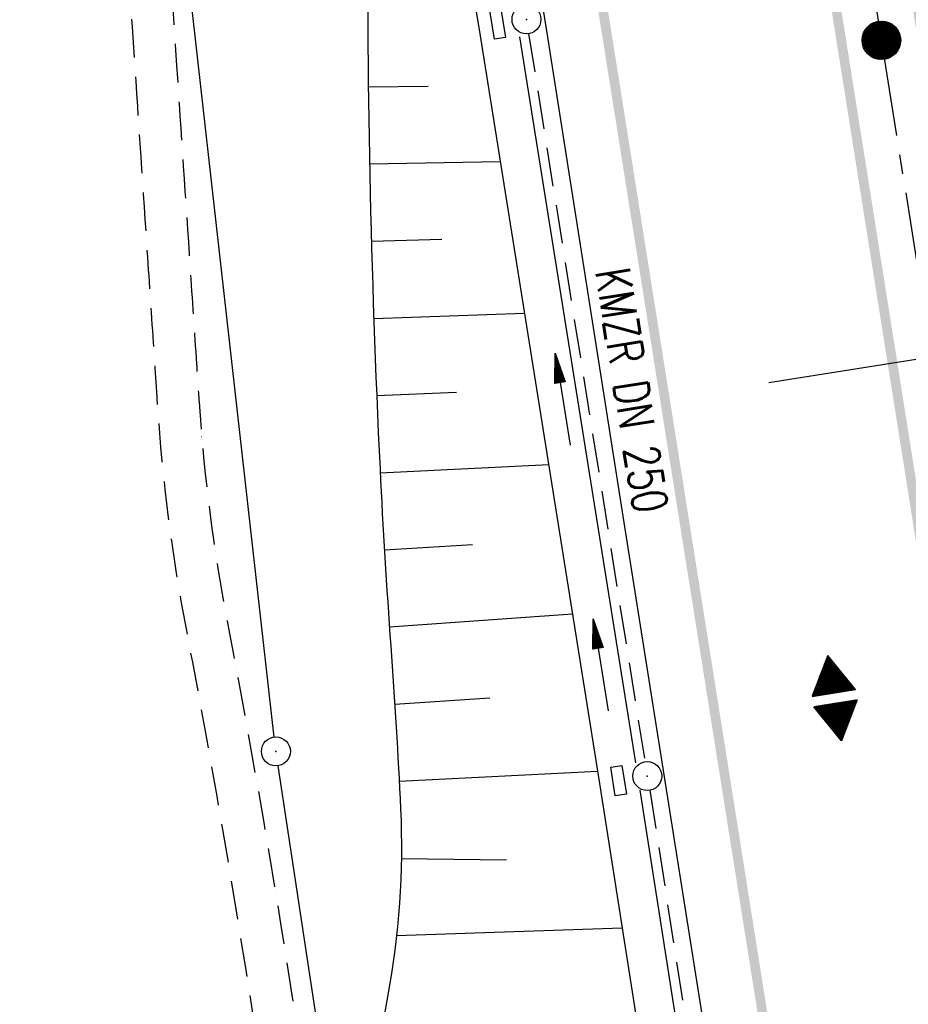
# Model space of a CAD drawing. Extents: x 447426 to 448116, y 440349 to 441552.
# Tile 25 of 96: x 447787 to 447833, y 440720 to 440771. Entities that reach past the tile are written whole.
import ezdxf
from ezdxf.enums import TextEntityAlignment as Align

# ---------------------------------------------------------------- set-up
doc = ezdxf.new("R2010")
doc.units = 0
doc.header["$LTSCALE"] = 2
doc.header["$MEASUREMENT"] = 0
for name, pattern in [('ACHSE', [5.5, 4, -0.5, 0.5, -0.5]), ('AUSGEZOGEN', [0]), ('GESTRICH-X2', [1.5, 1, -0.5])]:
    doc.linetypes.add(name, pattern=pattern)
doc.layers.get('0').update_dxf_attribs({"linetype": 'AUSGEZOGEN'})
for name, color, linetype in [('208-GRENZL-BAB', 7, 'AUSGEZOGEN'), ('208-GRENZP-BAB', 7, 'AUSGEZOGEN'), ('ACHSETOP', 250, 'ACHSE'), ('BOESCHG', 250, 'AUSGEZOGEN'), ('FBRTOP', 250, 'AUSGEZOGEN'), ('GEF', 1, 'AUSGEZOGEN'), ('HEKT_B', 250, 'CONTINUOUS'), ('KANAL', 7, 'GESTRICH-X2'), ('MULDE', 250, 'AUSGEZOGEN'), ('NZ', 250, 'AUSGEZOGEN'), ('PFEIL', 7, 'CONTINUOUS'), ('PFEILTOP', 200, 'AUSGEZOGEN'), ('SCHSYMBOL', 200, 'AUSGEZOGEN'), ('TEXTO', 4, 'CONTINUOUS'), ('WEG', 250, 'GESTRICH-X2')]:
    doc.layers.add(name, color=color, linetype=linetype)
doc.styles.add('ROMANS', font='romans.shx', dxfattribs={"width": 0.8})

# ---------------------------------------------------------------- blocks, each defined once
blk = doc.blocks.new('*X15')
at = {"color": 0}
for p, q in [((212.234, 257.394), (213.242, 258.402)), ((212.236, 257.466), (213.169, 258.4)), ((212.237, 257.326), (213.31, 258.399)), ((212.244, 257.262), (213.373, 258.392)), ((212.244, 257.545), (213.09, 258.391)), ((212.254, 257.202), (213.434, 258.381)), ((212.261, 257.633), (213.003, 258.375)), ((212.268, 257.145), (213.491, 258.368)), ((212.284, 257.09), (213.545, 258.351)), ((212.29, 257.732), (212.903, 258.346)), ((212.303, 257.038), (213.597, 258.333)), ((212.324, 256.988), (213.647, 258.312)), ((212.343, 257.856), (212.779, 258.293)), ((212.347, 256.941), (213.694, 258.288)), ((212.372, 256.895), (213.74, 258.263)), ((212.399, 256.852), (213.783, 258.236)), ((212.428, 256.81), (213.825, 258.207)), ((212.459, 256.77), (213.865, 258.176)), ((212.492, 256.732), (213.903, 258.143)), ((212.526, 256.696), (213.939, 258.109)), ((212.563, 256.662), (213.974, 258.073)), ((212.601, 256.629), (214.006, 258.035)), ((212.64, 256.598), (214.037, 257.995)), ((212.682, 256.569), (214.066, 257.953)), ((212.726, 256.542), (214.093, 257.91)), ((212.771, 256.517), (214.119, 257.864)), ((212.819, 256.493), (214.142, 257.817)), ((212.868, 256.472), (214.163, 257.767)), ((212.92, 256.454), (214.182, 257.715)), ((212.975, 256.437), (214.198, 257.661)), ((213.032, 256.424), (214.211, 257.603)), ((213.092, 256.414), (214.222, 257.543)), ((213.156, 256.407), (214.229, 257.479)), ((213.224, 256.404), (214.232, 257.412)), ((213.296, 256.406), (214.23, 257.339)), ((213.375, 256.414), (214.222, 257.26)), ((213.463, 256.43), (214.205, 257.173)), ((213.563, 256.46), (214.176, 257.073)), ((213.686, 256.512), (214.123, 256.949))]:
    blk.add_line(p, q, dxfattribs=at)
blk = doc.blocks.new('SRMAST2')
at = {"color": 0}
blk.add_circle((0, 0), 0.999, dxfattribs=at)
blk.add_point((0, 0), dxfattribs=at)
blk.add_blockref('*X15', (-213.233, -257.403))
blk = doc.blocks.new('GST')
at = {"color": 0}
blk.add_circle((0, 0), 0.75, dxfattribs=at)
blk.add_point((0, 0), dxfattribs=at)
blk = doc.blocks.new('17')
blk.add_lwpolyline([(-0.755, -1.218), (0.748, -1.218), (0.748, -1.801), (-0.755, -1.801)], close=True)
blk.add_blockref('GST', (0, 0))
blk = doc.blocks.new('*X31')
at = {"color": 0}
for p, q in [((377.656, 181.964), (378.041, 182.35)), ((377.668, 181.985), (378.038, 182.355)), ((377.68, 182.006), (378.035, 182.361)), ((377.692, 182.027), (378.032, 182.366)), ((377.704, 182.047), (378.028, 182.372)), ((377.716, 182.068), (378.025, 182.378)), ((377.728, 182.089), (378.022, 182.383)), ((377.74, 182.11), (378.019, 182.389)), ((377.752, 182.131), (378.016, 182.394)), ((377.764, 182.152), (378.012, 182.4)), ((377.776, 182.173), (378.009, 182.406)), ((377.788, 182.194), (378.006, 182.411)), ((377.8, 182.215), (378.003, 182.417)), ((377.813, 182.236), (377.999, 182.422)), ((377.825, 182.257), (377.996, 182.428)), ((377.837, 182.277), (377.993, 182.434)), ((377.849, 182.298), (377.99, 182.439)), ((377.861, 182.319), (377.986, 182.445)), ((377.873, 182.34), (377.983, 182.45)), ((377.885, 182.361), (377.98, 182.456)), ((377.897, 182.382), (377.977, 182.462)), ((377.909, 182.403), (377.973, 182.467)), ((377.921, 182.424), (377.97, 182.473)), ((377.933, 182.445), (377.967, 182.478)), ((377.945, 182.466), (377.964, 182.484)), ((377.107, 180.991), (378.197, 182.081)), ((377.112, 181.023), (378.187, 182.097)), ((377.116, 180.991), (378.2, 182.075)), ((377.124, 181.044), (378.184, 182.103)), ((377.125, 180.991), (378.203, 182.069)), ((377.133, 180.991), (378.206, 182.064)), ((377.136, 181.065), (378.181, 182.109)), ((377.142, 180.991), (378.21, 182.058)), ((377.148, 181.085), (378.177, 182.114)), ((377.151, 180.991), (378.213, 182.053)), ((377.16, 180.991), (378.216, 182.047)), ((377.161, 181.106), (378.174, 182.12)), ((377.169, 180.991), (378.219, 182.041)), ((377.173, 181.127), (378.171, 182.125)), ((377.178, 180.991), (378.223, 182.036)), ((377.185, 181.148), (378.168, 182.131)), ((377.186, 180.991), (378.226, 182.03)), ((377.195, 180.991), (378.229, 182.025)), ((377.197, 181.169), (378.164, 182.137)), ((377.204, 180.991), (378.232, 182.019)), ((377.209, 181.19), (378.161, 182.142)), ((377.213, 180.991), (378.236, 182.013)), ((377.221, 181.211), (378.158, 182.148)), ((377.222, 180.991), (378.239, 182.008)), ((377.231, 180.991), (378.242, 182.002)), ((377.233, 181.232), (378.155, 182.153)), ((377.239, 180.991), (378.245, 181.997)), ((377.245, 181.253), (378.151, 182.159)), ((377.248, 180.991), (378.248, 181.991)), ((377.257, 181.274), (378.148, 182.165)), ((377.257, 180.991), (378.252, 181.985)), ((377.266, 180.991), (378.255, 181.98)), ((377.269, 181.295), (378.145, 182.17)), ((377.275, 180.991), (378.258, 181.974)), ((377.281, 181.316), (378.142, 182.176)), ((377.284, 180.991), (378.261, 181.969)), ((377.292, 180.991), (378.265, 181.963)), ((377.293, 181.336), (378.138, 182.181)), ((377.305, 181.357), (378.135, 182.187)), ((377.318, 181.378), (378.132, 182.193)), ((377.33, 181.399), (378.129, 182.198)), ((377.342, 181.42), (378.126, 182.204)), ((377.354, 181.441), (378.122, 182.209)), ((377.366, 181.462), (378.119, 182.215)), ((377.378, 181.483), (378.116, 182.221)), ((377.39, 181.504), (378.113, 182.226)), ((377.402, 181.525), (378.109, 182.232)), ((377.414, 181.546), (378.106, 182.238)), ((377.426, 181.566), (378.103, 182.243)), ((377.438, 181.587), (378.1, 182.249)), ((377.45, 181.608), (378.096, 182.254)), ((377.462, 181.629), (378.093, 182.26)), ((377.474, 181.65), (378.09, 182.266)), ((377.487, 181.671), (378.087, 182.271)), ((377.499, 181.692), (378.083, 182.277)), ((377.511, 181.713), (378.08, 182.282)), ((377.523, 181.734), (378.077, 182.288)), ((377.535, 181.755), (378.074, 182.294)), ((377.547, 181.776), (378.071, 182.299)), ((377.559, 181.796), (378.067, 182.305)), ((377.571, 181.817), (378.064, 182.31)), ((377.583, 181.838), (378.061, 182.316)), ((377.595, 181.859), (378.058, 182.322)), ((377.607, 181.88), (378.054, 182.327)), ((377.619, 181.901), (378.051, 182.333)), ((377.631, 181.922), (378.048, 182.338)), ((377.644, 181.943), (378.045, 182.344)), ((377.301, 180.991), (378.268, 181.957)), ((377.31, 180.991), (378.271, 181.952)), ((377.319, 180.991), (378.274, 181.946)), ((377.328, 180.991), (378.278, 181.941)), ((377.337, 180.991), (378.281, 181.935)), ((377.346, 180.991), (378.284, 181.929)), ((377.354, 180.991), (378.287, 181.924)), ((377.363, 180.991), (378.291, 181.918)), ((377.372, 180.991), (378.294, 181.913)), ((377.381, 180.991), (378.297, 181.907)), ((377.39, 180.991), (378.3, 181.901)), ((377.399, 180.991), (378.303, 181.896)), ((377.407, 180.991), (378.307, 181.89)), ((377.416, 180.991), (378.31, 181.884)), ((377.425, 180.991), (378.313, 181.879)), ((377.434, 180.991), (378.316, 181.873)), ((377.443, 180.991), (378.32, 181.868)), ((377.452, 180.991), (378.323, 181.862)), ((377.46, 180.991), (378.326, 181.856)), ((377.469, 180.991), (378.329, 181.851)), ((377.478, 180.991), (378.333, 181.845)), ((377.487, 180.991), (378.336, 181.84)), ((377.496, 180.991), (378.339, 181.834)), ((377.505, 180.991), (378.342, 181.828)), ((377.513, 180.991), (378.346, 181.823)), ((377.522, 180.991), (378.349, 181.817)), ((377.531, 180.991), (378.352, 181.812)), ((377.54, 180.991), (378.355, 181.806)), ((377.549, 180.991), (378.358, 181.8)), ((377.558, 180.991), (378.362, 181.795)), ((377.566, 180.991), (378.365, 181.789)), ((377.575, 180.991), (378.368, 181.784)), ((377.584, 180.991), (378.371, 181.778)), ((377.593, 180.991), (378.375, 181.772)), ((377.602, 180.991), (378.378, 181.767)), ((377.611, 180.991), (378.381, 181.761)), ((377.62, 180.991), (378.384, 181.756)), ((377.628, 180.991), (378.388, 181.75)), ((377.637, 180.991), (378.391, 181.744)), ((377.646, 180.991), (378.394, 181.739)), ((377.655, 180.991), (378.397, 181.733)), ((377.664, 180.991), (378.401, 181.728)), ((377.673, 180.991), (378.404, 181.722)), ((377.681, 180.991), (378.407, 181.716)), ((377.69, 180.991), (378.41, 181.711)), ((377.699, 180.991), (378.413, 181.705)), ((377.708, 180.991), (378.417, 181.7)), ((377.717, 180.991), (378.42, 181.694)), ((377.726, 180.991), (378.423, 181.688)), ((377.734, 180.991), (378.426, 181.683)), ((377.743, 180.991), (378.43, 181.677)), ((377.752, 180.991), (378.433, 181.672)), ((377.761, 180.991), (378.436, 181.666)), ((377.77, 180.991), (378.439, 181.66)), ((377.779, 180.991), (378.443, 181.655)), ((377.787, 180.991), (378.446, 181.649)), ((377.796, 180.991), (378.449, 181.644)), ((377.805, 180.991), (378.452, 181.638)), ((377.814, 180.991), (378.456, 181.632)), ((377.823, 180.991), (378.459, 181.627)), ((377.832, 180.991), (378.462, 181.621)), ((377.84, 180.991), (378.465, 181.616)), ((377.849, 180.991), (378.468, 181.61)), ((377.858, 180.991), (378.472, 181.604)), ((377.867, 180.991), (378.475, 181.599)), ((377.876, 180.991), (378.478, 181.593)), ((377.885, 180.991), (378.481, 181.588)), ((377.894, 180.991), (378.485, 181.582)), ((377.902, 180.991), (378.488, 181.576)), ((377.911, 180.991), (378.491, 181.571)), ((377.92, 180.991), (378.494, 181.565)), ((377.929, 180.991), (378.498, 181.559)), ((377.938, 180.991), (378.501, 181.554)), ((377.947, 180.991), (378.504, 181.548)), ((377.955, 180.991), (378.507, 181.543)), ((377.964, 180.991), (378.511, 181.537)), ((377.973, 180.991), (378.514, 181.531)), ((377.982, 180.991), (378.517, 181.526)), ((377.991, 180.991), (378.52, 181.52)), ((378, 180.991), (378.523, 181.515)), ((378.008, 180.991), (378.527, 181.509)), ((378.017, 180.991), (378.53, 181.503)), ((378.026, 180.991), (378.533, 181.498)), ((378.035, 180.991), (378.536, 181.492)), ((378.044, 180.991), (378.54, 181.487)), ((378.053, 180.991), (378.543, 181.481)), ((378.061, 180.991), (378.546, 181.475)), ((378.07, 180.991), (378.549, 181.47)), ((378.079, 180.991), (378.553, 181.464)), ((378.088, 180.991), (378.556, 181.459)), ((378.097, 180.991), (378.559, 181.453)), ((378.106, 180.991), (378.562, 181.447)), ((378.114, 180.991), (378.565, 181.442)), ((378.123, 180.991), (378.569, 181.436)), ((378.132, 180.991), (378.572, 181.431)), ((378.141, 180.991), (378.575, 181.425)), ((378.15, 180.991), (378.578, 181.419)), ((378.159, 180.991), (378.582, 181.414)), ((378.168, 180.991), (378.585, 181.408)), ((378.176, 180.991), (378.588, 181.403)), ((378.185, 180.991), (378.591, 181.397)), ((378.194, 180.991), (378.595, 181.391)), ((378.203, 180.991), (378.598, 181.386)), ((378.212, 180.991), (378.601, 181.38)), ((378.221, 180.991), (378.604, 181.375)), ((378.229, 180.991), (378.608, 181.369)), ((378.238, 180.991), (378.611, 181.363)), ((378.247, 180.991), (378.614, 181.358)), ((378.256, 180.991), (378.617, 181.352)), ((378.265, 180.991), (378.62, 181.347)), ((378.274, 180.991), (378.624, 181.341)), ((378.282, 180.991), (378.627, 181.335)), ((378.291, 180.991), (378.63, 181.33)), ((378.3, 180.991), (378.633, 181.324)), ((378.309, 180.991), (378.637, 181.319)), ((378.318, 180.991), (378.64, 181.313)), ((378.327, 180.991), (378.643, 181.307)), ((378.335, 180.991), (378.646, 181.302)), ((378.344, 180.991), (378.65, 181.296)), ((378.353, 180.991), (378.653, 181.291)), ((378.362, 180.991), (378.656, 181.285)), ((378.371, 180.991), (378.659, 181.279)), ((378.38, 180.991), (378.663, 181.274)), ((378.388, 180.991), (378.666, 181.268)), ((378.397, 180.991), (378.669, 181.262)), ((378.406, 180.991), (378.672, 181.257)), ((378.415, 180.991), (378.675, 181.251)), ((378.424, 180.991), (378.679, 181.246)), ((378.433, 180.991), (378.682, 181.24)), ((378.442, 180.991), (378.685, 181.234)), ((378.45, 180.991), (378.688, 181.229)), ((378.459, 180.991), (378.692, 181.223)), ((378.468, 180.991), (378.695, 181.218)), ((378.477, 180.991), (378.698, 181.212)), ((378.486, 180.991), (378.701, 181.206)), ((378.495, 180.991), (378.705, 181.201)), ((378.503, 180.991), (378.708, 181.195)), ((378.512, 180.991), (378.711, 181.19)), ((378.521, 180.991), (378.714, 181.184)), ((378.53, 180.991), (378.718, 181.178)), ((378.539, 180.991), (378.721, 181.173)), ((378.548, 180.991), (378.724, 181.167)), ((378.556, 180.991), (378.727, 181.162)), ((378.565, 180.991), (378.73, 181.156)), ((378.574, 180.991), (378.734, 181.15)), ((378.583, 180.991), (378.737, 181.145)), ((378.592, 180.991), (378.74, 181.139)), ((378.601, 180.991), (378.743, 181.134)), ((378.609, 180.991), (378.747, 181.128)), ((378.618, 180.991), (378.75, 181.122)), ((378.627, 180.991), (378.753, 181.117)), ((378.636, 180.991), (378.756, 181.111)), ((378.645, 180.991), (378.76, 181.106)), ((378.654, 180.991), (378.763, 181.1)), ((378.662, 180.991), (378.766, 181.094)), ((378.671, 180.991), (378.769, 181.089)), ((378.68, 180.991), (378.773, 181.083)), ((378.689, 180.991), (378.776, 181.078)), ((378.698, 180.991), (378.779, 181.072)), ((378.707, 180.991), (378.782, 181.066)), ((378.716, 180.991), (378.785, 181.061)), ((378.724, 180.991), (378.789, 181.055)), ((378.733, 180.991), (378.792, 181.05)), ((378.742, 180.991), (378.795, 181.044)), ((378.751, 180.991), (378.798, 181.038)), ((378.76, 180.991), (378.802, 181.033)), ((378.769, 180.991), (378.805, 181.027)), ((378.777, 180.991), (378.808, 181.022)), ((378.786, 180.991), (378.811, 181.016)), ((378.795, 180.991), (378.815, 181.01)), ((378.804, 180.991), (378.818, 181.005)), ((378.813, 180.991), (378.821, 180.999)), ((377.099, 180.568), (377.108, 180.577)), ((377.102, 180.562), (377.117, 180.577)), ((377.106, 180.556), (377.126, 180.577)), ((377.109, 180.551), (377.135, 180.577)), ((377.112, 180.545), (377.144, 180.577)), ((377.115, 180.54), (377.153, 180.577)), ((377.119, 180.534), (377.161, 180.577)), ((377.122, 180.528), (377.17, 180.577)), ((377.125, 180.523), (377.179, 180.577)), ((377.128, 180.517), (377.188, 180.577)), ((377.131, 180.512), (377.197, 180.577)), ((377.135, 180.506), (377.206, 180.577)), ((377.138, 180.5), (377.214, 180.577)), ((377.141, 180.495), (377.223, 180.577)), ((377.144, 180.489), (377.232, 180.577)), ((377.148, 180.484), (377.241, 180.577)), ((377.151, 180.478), (377.25, 180.577)), ((377.154, 180.472), (377.259, 180.577)), ((377.157, 180.467), (377.267, 180.577)), ((377.161, 180.461), (377.276, 180.577)), ((377.164, 180.456), (377.285, 180.577)), ((377.167, 180.45), (377.294, 180.577)), ((377.17, 180.444), (377.303, 180.577)), ((377.174, 180.439), (377.312, 180.577)), ((377.177, 180.433), (377.32, 180.577)), ((377.18, 180.428), (377.329, 180.577)), ((377.183, 180.422), (377.338, 180.577)), ((377.186, 180.416), (377.347, 180.577)), ((377.19, 180.411), (377.356, 180.577)), ((377.193, 180.405), (377.365, 180.577)), ((377.196, 180.4), (377.373, 180.577)), ((377.199, 180.394), (377.382, 180.577)), ((377.203, 180.388), (377.391, 180.577)), ((377.206, 180.383), (377.4, 180.577)), ((377.209, 180.377), (377.409, 180.577)), ((377.212, 180.372), (377.418, 180.577)), ((377.216, 180.366), (377.427, 180.577)), ((377.219, 180.36), (377.435, 180.577)), ((377.222, 180.355), (377.444, 180.577)), ((377.225, 180.349), (377.453, 180.577)), ((377.229, 180.344), (377.462, 180.577)), ((377.232, 180.338), (377.471, 180.577)), ((377.235, 180.332), (377.48, 180.577)), ((377.238, 180.327), (377.488, 180.577)), ((377.241, 180.321), (377.497, 180.577)), ((377.245, 180.315), (377.506, 180.577)), ((377.248, 180.31), (377.515, 180.577)), ((377.251, 180.304), (377.524, 180.577)), ((377.254, 180.299), (377.533, 180.577)), ((377.258, 180.293), (377.541, 180.577)), ((377.261, 180.287), (377.55, 180.577)), ((377.264, 180.282), (377.559, 180.577)), ((377.267, 180.276), (377.568, 180.577)), ((377.271, 180.271), (377.577, 180.577)), ((377.274, 180.265), (377.586, 180.577)), ((377.277, 180.259), (377.594, 180.577)), ((377.28, 180.254), (377.603, 180.577)), ((377.284, 180.248), (377.612, 180.577)), ((377.287, 180.243), (377.621, 180.577)), ((377.29, 180.237), (377.63, 180.577)), ((377.293, 180.231), (377.639, 180.577)), ((377.296, 180.226), (377.647, 180.577)), ((377.3, 180.22), (377.656, 180.577)), ((377.303, 180.215), (377.665, 180.577)), ((377.306, 180.209), (377.674, 180.577)), ((377.309, 180.203), (377.683, 180.577)), ((377.313, 180.198), (377.692, 180.577)), ((377.316, 180.192), (377.701, 180.577)), ((377.319, 180.187), (377.709, 180.577)), ((377.322, 180.181), (377.718, 180.577)), ((377.326, 180.175), (377.727, 180.577)), ((377.329, 180.17), (377.736, 180.577)), ((377.332, 180.164), (377.745, 180.577)), ((377.335, 180.159), (377.754, 180.577)), ((377.339, 180.153), (377.762, 180.577)), ((377.342, 180.147), (377.771, 180.577)), ((377.345, 180.142), (377.78, 180.577)), ((377.348, 180.136), (377.789, 180.577)), ((377.351, 180.131), (377.798, 180.577)), ((377.355, 180.125), (377.807, 180.577)), ((377.358, 180.119), (377.815, 180.577)), ((377.361, 180.114), (377.824, 180.577)), ((377.364, 180.108), (377.833, 180.577)), ((377.368, 180.103), (377.842, 180.577)), ((377.371, 180.097), (377.851, 180.577)), ((377.374, 180.091), (377.86, 180.577)), ((377.377, 180.086), (377.868, 180.577)), ((377.381, 180.08), (377.877, 180.577)), ((377.384, 180.075), (377.886, 180.577)), ((377.387, 180.069), (377.895, 180.577)), ((377.39, 180.063), (377.904, 180.577)), ((377.394, 180.058), (377.913, 180.577)), ((377.397, 180.052), (377.921, 180.577)), ((377.4, 180.047), (377.93, 180.577)), ((377.403, 180.041), (377.939, 180.577)), ((377.406, 180.035), (377.948, 180.577)), ((377.41, 180.03), (377.957, 180.577)), ((377.413, 180.024), (377.966, 180.577)), ((377.416, 180.018), (377.975, 180.577)), ((377.419, 180.013), (377.983, 180.577)), ((377.423, 180.007), (377.992, 180.577)), ((377.426, 180.002), (378.001, 180.577)), ((377.429, 179.996), (378.01, 180.577)), ((377.432, 179.99), (378.019, 180.577)), ((377.436, 179.985), (378.028, 180.577)), ((377.439, 179.979), (378.036, 180.577)), ((377.442, 179.974), (378.045, 180.577)), ((377.445, 179.968), (378.054, 180.577)), ((377.449, 179.962), (378.063, 180.577)), ((377.452, 179.957), (378.072, 180.577)), ((377.455, 179.951), (378.081, 180.577)), ((377.458, 179.946), (378.089, 180.577)), ((377.461, 179.94), (378.098, 180.577)), ((377.465, 179.934), (378.107, 180.577)), ((377.468, 179.929), (378.116, 180.577)), ((377.471, 179.923), (378.125, 180.577)), ((377.474, 179.918), (378.134, 180.577)), ((377.478, 179.912), (378.142, 180.577)), ((377.481, 179.906), (378.151, 180.577)), ((377.484, 179.901), (378.16, 180.577)), ((377.487, 179.895), (378.169, 180.577)), ((377.491, 179.89), (378.178, 180.577)), ((377.494, 179.884), (378.187, 180.577)), ((377.497, 179.878), (378.196, 180.577)), ((377.5, 179.873), (378.204, 180.577)), ((377.504, 179.867), (378.213, 180.577)), ((377.507, 179.862), (378.222, 180.577)), ((377.51, 179.856), (378.231, 180.577)), ((377.513, 179.85), (378.24, 180.577)), ((377.516, 179.845), (378.249, 180.577)), ((377.52, 179.839), (378.257, 180.577)), ((377.523, 179.834), (378.266, 180.577)), ((377.526, 179.828), (378.275, 180.577)), ((377.529, 179.822), (378.284, 180.577)), ((377.533, 179.817), (378.293, 180.577)), ((377.536, 179.811), (378.302, 180.577)), ((377.539, 179.806), (378.31, 180.577)), ((377.542, 179.8), (378.319, 180.577)), ((377.546, 179.794), (378.328, 180.577)), ((377.549, 179.789), (378.337, 180.577)), ((377.552, 179.783), (378.346, 180.577)), ((377.555, 179.778), (378.355, 180.577)), ((377.559, 179.772), (378.363, 180.577)), ((377.562, 179.766), (378.372, 180.577)), ((377.565, 179.761), (378.381, 180.577)), ((377.568, 179.755), (378.39, 180.577)), ((377.571, 179.75), (378.399, 180.577)), ((377.575, 179.744), (378.408, 180.577)), ((377.578, 179.738), (378.416, 180.577)), ((377.581, 179.733), (378.425, 180.577)), ((377.584, 179.727), (378.434, 180.577)), ((377.588, 179.722), (378.443, 180.577)), ((377.591, 179.716), (378.452, 180.577)), ((377.594, 179.71), (378.461, 180.577)), ((377.597, 179.705), (378.47, 180.577)), ((377.601, 179.699), (378.478, 180.577)), ((377.604, 179.693), (378.487, 180.577)), ((377.607, 179.688), (378.496, 180.577)), ((377.61, 179.682), (378.505, 180.577)), ((377.614, 179.677), (378.514, 180.577)), ((377.617, 179.671), (378.523, 180.577)), ((377.62, 179.665), (378.531, 180.577)), ((377.623, 179.66), (378.54, 180.577)), ((377.626, 179.654), (378.549, 180.577)), ((377.63, 179.649), (378.558, 180.577)), ((377.633, 179.643), (378.567, 180.577)), ((377.636, 179.637), (378.576, 180.577)), ((377.639, 179.632), (378.584, 180.577)), ((377.643, 179.626), (378.593, 180.577)), ((377.646, 179.621), (378.602, 180.577)), ((377.649, 179.615), (378.611, 180.577)), ((377.652, 179.609), (378.62, 180.577)), ((377.656, 179.604), (378.629, 180.577)), ((377.659, 179.598), (378.637, 180.577)), ((377.662, 179.593), (378.646, 180.577)), ((377.665, 179.587), (378.655, 180.577)), ((377.669, 179.581), (378.664, 180.577)), ((377.672, 179.576), (378.673, 180.577)), ((377.675, 179.57), (378.682, 180.577)), ((377.678, 179.565), (378.69, 180.577)), ((377.681, 179.559), (378.699, 180.577)), ((377.685, 179.553), (378.708, 180.577)), ((377.688, 179.548), (378.717, 180.577)), ((377.691, 179.542), (378.726, 180.577)), ((377.694, 179.537), (378.735, 180.577)), ((377.698, 179.531), (378.744, 180.577)), ((377.701, 179.525), (378.752, 180.577)), ((377.704, 179.52), (378.761, 180.577)), ((377.707, 179.514), (378.77, 180.577)), ((377.711, 179.509), (378.779, 180.577)), ((377.714, 179.503), (378.788, 180.577)), ((377.717, 179.497), (378.797, 180.577)), ((377.72, 179.492), (378.805, 180.577)), ((377.724, 179.486), (378.814, 180.577)), ((377.733, 179.469), (378.806, 180.542)), ((377.736, 179.464), (378.794, 180.521)), ((377.74, 179.458), (378.781, 180.5)), ((377.743, 179.453), (378.769, 180.479)), ((377.746, 179.447), (378.757, 180.458)), ((377.749, 179.441), (378.745, 180.437)), ((377.753, 179.436), (378.733, 180.416)), ((377.756, 179.43), (378.721, 180.395)), ((377.759, 179.425), (378.709, 180.374)), ((377.762, 179.419), (378.697, 180.353)), ((377.766, 179.413), (378.685, 180.333)), ((377.769, 179.408), (378.673, 180.312)), ((377.772, 179.402), (378.661, 180.291)), ((377.775, 179.396), (378.649, 180.27)), ((377.779, 179.391), (378.637, 180.249)), ((377.782, 179.385), (378.624, 180.228)), ((377.785, 179.38), (378.612, 180.207)), ((377.788, 179.374), (378.6, 180.186)), ((377.791, 179.368), (378.588, 180.165)), ((377.795, 179.363), (378.576, 180.144)), ((377.798, 179.357), (378.564, 180.123)), ((377.801, 179.352), (378.552, 180.103)), ((377.804, 179.346), (378.54, 180.082)), ((377.808, 179.34), (378.528, 180.061)), ((377.811, 179.335), (378.516, 180.04)), ((377.814, 179.329), (378.504, 180.019)), ((377.817, 179.324), (378.492, 179.998)), ((377.821, 179.318), (378.48, 179.977)), ((377.824, 179.312), (378.468, 179.956)), ((377.827, 179.307), (378.455, 179.935)), ((377.83, 179.301), (378.443, 179.914)), ((377.834, 179.296), (378.431, 179.893)), ((377.837, 179.29), (378.419, 179.872)), ((377.84, 179.284), (378.407, 179.852)), ((377.843, 179.279), (378.395, 179.831)), ((377.846, 179.273), (378.383, 179.81)), ((377.85, 179.268), (378.371, 179.789)), ((377.853, 179.262), (378.359, 179.768)), ((377.856, 179.256), (378.347, 179.747)), ((377.859, 179.251), (378.335, 179.726)), ((377.863, 179.245), (378.323, 179.705)), ((377.866, 179.24), (378.311, 179.684)), ((377.869, 179.234), (378.298, 179.663)), ((377.872, 179.228), (378.286, 179.642)), ((377.876, 179.223), (378.274, 179.622)), ((377.879, 179.217), (378.262, 179.601)), ((377.882, 179.212), (378.25, 179.58)), ((377.885, 179.206), (378.238, 179.559)), ((377.889, 179.2), (378.226, 179.538)), ((377.892, 179.195), (378.214, 179.517)), ((377.895, 179.189), (378.202, 179.496)), ((377.898, 179.184), (378.19, 179.475)), ((377.901, 179.178), (378.178, 179.454)), ((377.905, 179.172), (378.166, 179.433)), ((377.908, 179.167), (378.154, 179.412)), ((377.911, 179.161), (378.142, 179.391)), ((377.914, 179.156), (378.129, 179.371)), ((377.918, 179.15), (378.117, 179.35)), ((377.921, 179.144), (378.105, 179.329)), ((377.924, 179.139), (378.093, 179.308)), ((377.927, 179.133), (378.081, 179.287)), ((377.931, 179.128), (378.069, 179.266)), ((377.934, 179.122), (378.057, 179.245)), ((377.937, 179.116), (378.045, 179.224)), ((377.94, 179.111), (378.033, 179.203)), ((377.944, 179.105), (378.021, 179.182)), ((377.947, 179.1), (378.009, 179.161)), ((377.95, 179.094), (377.997, 179.141)), ((377.953, 179.088), (377.985, 179.12)), ((377.956, 179.083), (377.972, 179.099))]:
    blk.add_line(p, q, dxfattribs=at)
blk = doc.blocks.new('HOCHP')
for points in [[(-0.012, 2.235), (-1.148, 0.268), (1.124, 0.268)], [(-0.012, -2.242), (-1.148, -0.275), (1.124, -0.275)]]:
    blk.add_lwpolyline(points, close=True)
at = {"xscale": 1.311372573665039, "yscale": 1.311372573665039, "zscale": 1.311372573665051}
blk.add_blockref('*X31', (-495.658, -237.078), dxfattribs=at)
blk = doc.blocks.new('PFEIL2')
at = {"color": 0}
for p, q in [((0.88, 0.002), (-2.401, -0.012)), ((0.881, -0.271), (0.879, 0.276)), ((0.879, 0.276), (2.429, 0.009)), ((0.911, 0.27), (0.879, 0.265)), ((0.965, 0.261), (0.879, 0.246)), ((1.019, 0.252), (0.879, 0.228)), ((1.073, 0.242), (0.879, 0.209)), ((1.127, 0.233), (0.879, 0.191)), ((1.181, 0.224), (0.879, 0.172)), ((1.235, 0.214), (0.879, 0.154)), ((1.289, 0.205), (0.879, 0.135)), ((1.343, 0.196), (0.879, 0.117)), ((1.397, 0.187), (0.879, 0.098)), ((1.451, 0.177), (0.879, 0.08)), ((1.505, 0.168), (0.879, 0.061)), ((1.559, 0.159), (0.88, 0.043)), ((1.613, 0.149), (0.88, 0.024)), ((1.668, 0.14), (0.88, 0.006)), ((1.722, 0.131), (0.88, -0.013)), ((1.776, 0.121), (0.88, -0.031)), ((1.83, 0.112), (0.88, -0.05)), ((1.884, 0.103), (0.88, -0.068)), ((1.938, 0.094), (0.88, -0.087)), ((1.992, 0.084), (0.88, -0.105)), ((2.046, 0.075), (0.88, -0.124)), ((2.1, 0.066), (0.88, -0.142)), ((2.154, 0.056), (0.88, -0.161)), ((2.208, 0.047), (0.88, -0.179)), ((2.262, 0.038), (0.881, -0.198)), ((2.316, 0.029), (0.881, -0.216)), ((2.37, 0.019), (0.881, -0.235)), ((2.424, 0.01), (0.881, -0.253)), ((2.429, 0.009), (0.881, -0.271))]:
    blk.add_line(p, q, dxfattribs=at)

msp = doc.modelspace()

# ---------------------------------------------------------------- linework, layer by layer
at = {"layer": '208-GRENZL-BAB', "flags": 128}
for points in [[(447799.946, 440734.165), (447786.063, 440857.324)], [(447824.921, 440569.376), (447800.142, 440732.678)]]:
    msp.add_lwpolyline(points, dxfattribs=at)
at = {"layer": 'ACHSETOP'}
msp.add_lwpolyline([(447815.693, 440869.001), (447819.621, 440844.312), (447827.479, 440794.933), (447839.264, 440720.865), (447854.979, 440622.107), (447866.765, 440548.039), (447886.407, 440424.592), (447891.057, 440395.37)], dxfattribs=at)
at = {"layer": 'BOESCHG'}
for p, q in [((447794.835, 440769.674), (447794.836, 440769.674)), ((447794.968, 440767.678), (447794.97, 440767.678)), ((447804.823, 440767.838), (447807.926, 440767.877)), ((447795.101, 440765.683), (447795.102, 440765.683)), ((447795.234, 440763.687), (447795.236, 440763.687)), ((447804.887, 440763.839), (447811.659, 440763.972)), ((447795.368, 440761.692), (447795.369, 440761.692)), ((447795.501, 440759.696), (447795.503, 440759.696)), ((447804.981, 440759.84), (447808.634, 440759.939)), ((447795.635, 440757.701), (447795.636, 440757.701)), ((447805.103, 440755.842), (447812.915, 440756.109)), ((447795.768, 440755.705), (447795.77, 440755.705)), ((447795.901, 440753.709), (447795.902, 440753.71)), ((447805.254, 440751.845), (447809.398, 440752.017)), ((447796.035, 440751.714), (447796.037, 440751.714)), ((447796.185, 440749.72), (447796.186, 440749.72)), ((447805.435, 440747.849), (447814.167, 440748.276)), ((447796.378, 440747.729), (447796.38, 440747.729)), ((447796.614, 440745.743), (447796.615, 440745.743)), ((447796.891, 440743.762), (447796.893, 440743.763)), ((447805.652, 440743.855), (447810.219, 440744.128)), ((447797.211, 440741.788), (447797.212, 440741.788)), ((447805.913, 440739.863), (447815.403, 440740.537)), ((447797.572, 440739.821), (447797.574, 440739.821)), ((447797.943, 440737.856), (447797.944, 440737.856)), ((447806.191, 440735.873), (447811.12, 440736.188)), ((447798.307, 440735.889), (447798.309, 440735.889)), ((447798.664, 440733.921), (447798.665, 440733.921)), ((447806.42, 440731.88), (447816.703, 440732.403)), ((447799.014, 440731.952), (447799.016, 440731.952)), ((447799.357, 440729.982), (447799.358, 440729.982)), ((447799.694, 440728.01), (447799.696, 440728.01)), ((447806.53, 440727.882), (447811.984, 440727.801)), ((447800.023, 440726.037), (447800.024, 440726.038)), ((447800.346, 440724.064), (447800.348, 440724.064)), ((447806.281, 440723.891), (447817.978, 440724.276)), ((447800.662, 440722.089), (447800.663, 440722.089))]:
    msp.add_line(p, q, dxfattribs=at)
at = {"layer": 'BOESCHG', "flags": 128}
msp.add_lwpolyline([(447802.821, 440811.761, 0.004463), (447803.03, 440807.462, 0.009787), (447803.181, 440805.505, 0.002905), (447803.774, 440799.737, -0.00544), (447804.075, 440796.655, -0.023372), (447804.794, 440778.567, 0.013847), (447805.427, 440748.029, 0.006281), (447805.985, 440738.882, -0.006814), (447806.491, 440730.45, -0.058255), (447805.807, 440720.71, 0.072501), (447805.479, 440712.856, 0.030042), (447807.69, 440699.415, -0.015041), (447812.907, 440672.732, -0.004511), (447817.555, 440642.782, 0.010687), (447819.673, 440630.164, 0.009698), (447821.764, 440620.212, -0.002774), (447829.555, 440585.522, -0.005397), (447830.913, 440578.978, -0.002074), (447834.191, 440561.9)], format="xyb", dxfattribs=at)
at = {"layer": 'FBRTOP'}
msp.add_lwpolyline([(447814.853, 440976.115, 0.022266), (447815.678, 440970.791, -0.001548), (447818.161, 440957.627, -0.001755), (447820.274, 440946.003, -0.001362), (447822.904, 440930.997, -0.002085), (447824.555, 440921.183, -0.000319), (447826.189, 440911.179, -0.000861), (447826.785, 440907.472, -0.000007), (447827.669, 440901.916, 0.000025), (447828.553, 440896.361, 0.000001), (447830.517, 440884.017, -0.000012), (447832.482, 440871.673, -0.000008), (447834.446, 440859.328, 0.000008), (447836.41, 440846.983, 0.00001), (447840.339, 440822.294, -0.000008), (447844.268, 440797.605, -0.000005), (447850.16, 440760.57, 0.000007), (447856.053, 440723.536, 0.000001), (447863.91, 440674.157, -0.000001), (447871.768, 440624.779), (447883.554, 440550.71, -0.000005), (447893.375, 440488.987, 0.000006), (447903.196, 440427.263, 0.000001), (447907.593, 440399.628, -0.000001)], format="xyb", dxfattribs=at)
at = {"layer": 'FBRTOP', "const_width": 0.5, "flags": 128}
msp.add_lwpolyline([(447805.5, 440919.51), (447813.341, 440870.909), (447821.25, 440820.948), (447829.113, 440771.589), (447836.615, 440724.353), (447844.674, 440673.587), (447848.15, 440651.549)], dxfattribs=at)
at = {"layer": 'FBRTOP', "flags": 128}
msp.add_lwpolyline([(447794.521, 440893.516), (447798.423, 440869.104), (447802.358, 440844.246), (447806.214, 440819.686), (447810.158, 440795.012), (447814.097, 440770.398), (447818.057, 440745.268), (447821.899, 440721.103), (447825.79, 440696.525), (447829.77, 440671.902), (447833.632, 440647.167), (447837.53, 440622.73), (447841.455, 440598.378), (447845.369, 440573.549), (447849.307, 440548.911), (447853.229, 440524.342), (447857.141, 440499.74)], dxfattribs=at)
at = {"layer": 'FBRTOP', "const_width": 0.5}
msp.add_lwpolyline([(447801.867, 440866.801), (447805.795, 440842.112), (447813.653, 440792.733), (447825.438, 440718.665), (447841.153, 440619.907), (447852.939, 440545.839), (447872.581, 440422.392), (447877.439, 440391.864)], dxfattribs=at)
at = {"layer": 'FBRTOP', "const_width": 0.5, "flags": 128}
msp.add_lwpolyline([(447825.132, 440822.924, -0.000024), (447830.486, 440789.424, -0.000047), (447833.23, 440772.242), (447840.929, 440723.999, -0.000229), (447841.236, 440722.068, 0.000009), (447848.775, 440674.463, 0.00014), (447849.618, 440669.149, 0.000044), (447852.329, 440652.106)], format="xyb", dxfattribs=at)
at = {"layer": 'KANAL'}
for p, q in [((447813.125, 440770.594), (447819.156, 440732.875)), ((447819.406, 440731.406), (447825.344, 440693.344))]:
    msp.add_line(p, q, dxfattribs=at)
at = {"layer": 'MULDE'}
msp.add_lwpolyline([(447804.158, 440808.653), (447810.55, 440770.912), (447816.807, 440731.751), (447822.996, 440692.225), (447828.207, 440659.332, 0.000166)], format="xyb", dxfattribs=at)
for points in [[(447812.653, 440770.428), (447818.66, 440732.827)], [(447818.885, 440731.406), (447824.864, 440693.223)]]:
    msp.add_lwpolyline(points, dxfattribs=at)
at = {"layer": 'NZ'}
msp.add_line((447825.57, 440752.52), (447861.053, 440758.174), dxfattribs=at)
at = {"layer": 'WEG', "flags": 128}
for points in [[(447747.482, 441029.157, -0.008274), (447751.503, 441018.74, -0.02564), (447752.57, 441015.296, -0.00087), (447758.672, 440991.148, -0.002851), (447760.48, 440983.762, -0.001011), (447766.051, 440960.216, -0.00222), (447768.519, 440949.478, -0.006443), (447770.889, 440938.278, -0.002884), (447775.717, 440913.162, -0.007778), (447780.285, 440886.321, -0.010774), (447782.862, 440866.835, -0.018223), (447783.82, 440853.828, 0.02495), (447784.647, 440844.335, 0.001399), (447785.233, 440840.167, 0.001792), (447785.711, 440836.915, 0.006259), (447787.521, 440825.845, -0.004613), (447790.027, 440810.835, -0.007054), (447793.28, 440788.092, -0.015297), (447794.31, 440777.546, -0.000038), (447794.885, 440768.934, 0.000032), (447795.582, 440758.501, 0.000007), (447795.918, 440753.478, 0.000019), (447796.05, 440751.503, 0.030492), (447797.506, 440740.172, -0.012308), (447802.128, 440712.273, -0.001918), (447805.122, 440690.349, 0.002361), (447807.569, 440672.547, 0.003916), (447812.517, 440639.619, 0.011119), (447814.608, 440628.079, 0.000655), (447817.091, 440616.001, 0.000247), (447823.739, 440583.961, 0.000061), (447827.957, 440563.695, 0.000361), (447828.666, 440560.302, 0.008688), (447829.766, 440555.479, -0.006361), (447831.298, 440548.898, -0.007885), (447831.854, 440546.158, 0.002269), (447833.68, 440536.617, 0.010951), (447834.314, 440533.723, 0.0166), (447840.188, 440512.548)], [(447786.512, 440818.938, -0.002599), (447787.886, 440810.498, -0.007054), (447791.13, 440787.815, -0.015297), (447792.147, 440777.401, -0.000038), (447792.723, 440768.789, 0.000032), (447793.419, 440758.356, 0.000007), (447793.755, 440753.331, 0.000019), (447793.887, 440751.358, 0.030492), (447795.377, 440739.766, -0.012308), (447799.982, 440711.972, -0.001918), (447802.973, 440690.064, 0.002361), (447805.423, 440672.242, 0.003916), (447810.377, 440639.28, 0.011119), (447812.484, 440627.645, 0.000655), (447814.969, 440615.562, 0.000247), (447821.617, 440583.52, 0.000061), (447825.835, 440563.253, 0.000361), (447826.545, 440559.857, 0.008688), (447827.661, 440554.96, -0.006361), (447829.181, 440548.433, -0.007885), (447829.724, 440545.76, 0.002269), (447831.553, 440536.2, 0.010951), (447832.207, 440533.213, 0.016227), (447837.971, 440512.374, 0.00495)]]:
    msp.add_lwpolyline(points, format="xyb", dxfattribs=at)

# ---------------------------------------------------------------- block references
at = {"layer": '208-GRENZP-BAB', "rotation": 284.4375024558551}
msp.add_blockref('GST', (447800.03, 440733.42), dxfattribs=at)
at = {"layer": 'GEF', "rotation": 9.067254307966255}
msp.add_blockref('HOCHP', (447829.003, 440736.185), dxfattribs=at)
at = {"layer": 'HEKT_B'}
msp.add_blockref('SRMAST2', (447831.407, 440770.243), dxfattribs=at)
at = {"layer": 'PFEIL', "rotation": 99.07750000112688}
msp.add_blockref('PFEIL2', (447814.894, 440751.65), dxfattribs=at)
at = {"layer": 'PFEILTOP', "rotation": 99.00635507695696}
msp.add_blockref('PFEIL2', (447816.863, 440737.89), dxfattribs=at)
at = {"layer": 'SCHSYMBOL', "rotation": 279.0411}
for p in [(447813.016, 440771.325), (447819.276, 440732.144)]:
    msp.add_blockref('17', p, dxfattribs=at)

# ---------------------------------------------------------------- texts
at = {"layer": 'TEXTO', "style": 'ROMANS', "width": 0.75}
msp.add_text('KMZR DN 250', height=1.8, rotation=279.0775, dxfattribs=at).set_placement((447817.579, 440751.983), align=Align.CENTER)

doc.saveas('drawing.dxf')
